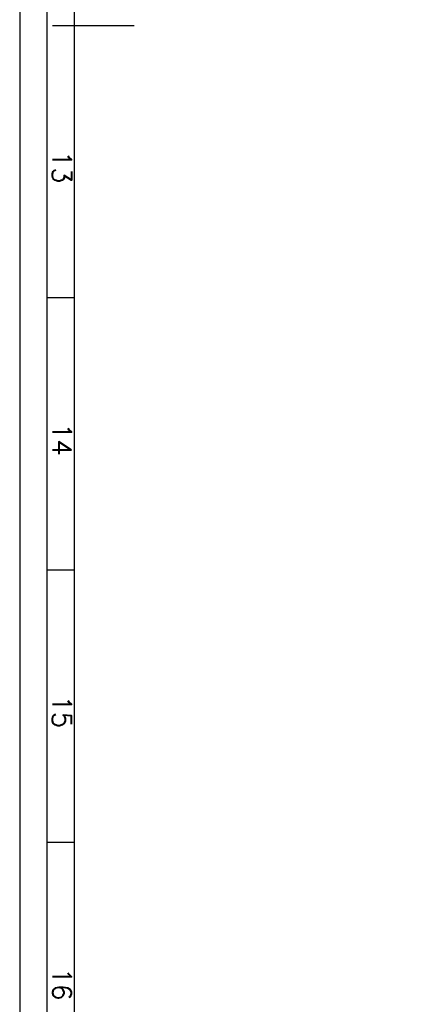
# Model space of a CAD drawing. Header units: millimetres. Extents: x 171 to 266814, y 44 to 350448.
# Tile 60 of 105: x 171 to 7622, y 41523 to 59603. Entities that reach past the tile are written whole.
import ezdxf
from ezdxf.enums import TextEntityAlignment as Align

# ---------------------------------------------------------------- set-up
doc = ezdxf.new("R2010")
doc.units = ezdxf.units.MM
doc.header["$LTSCALE"] = 100
doc.layers.add('1_RÁMEČEK', color=7, linetype='Continuous')
doc.styles.add('ROMANS', font='romans.shx', dxfattribs={"width": 0.75, "oblique": 5, "height": 200})

msp = doc.modelspace()

# ---------------------------------------------------------------- linework, layer by layer
at = {"layer": '1_RÁMEČEK', "color": 140, "linetype": 'Continuous'}
msp.add_line((2270.69, 59493.55), (770.69, 59493.55), dxfattribs=at)
at = {"layer": '1_RÁMEČEK', "linetype": 'Continuous'}
for p, q in [((1170.69, 54493.55), (670.69, 54493.55)), ((1170.69, 49493.55), (670.69, 49493.55)), ((1170.69, 44493.55), (670.69, 44493.55))]:
    msp.add_line(p, q, dxfattribs=at)
for points in [[(170.69, 118943.55), (170.69, 43.55), (42170.69, 43.55), (42170.69, 118943.55)], [(670.69, 117443.55), (670.69, 543.55), (41670.69, 543.55), (41670.69, 117443.55)]]:
    msp.add_lwpolyline(points, close=True, dxfattribs=at)
at = {"layer": '1_RÁMEČEK', "color": 140, "linetype": 'Continuous'}
msp.add_lwpolyline([(1170.69, 116943.55), (1170.69, 1043.55), (41170.69, 1043.55), (41170.69, 116943.55)], close=True, dxfattribs=at)

# ---------------------------------------------------------------- texts
at = {"layer": '1_RÁMEČEK', "linetype": 'Continuous', "style": 'ROMANS'}
for s, p in [('13', (770.69, 56893.55)), ('14', (770.69, 51893.55)), ('15', (770.69, 46893.55)), ('16', (770.69, 41893.55))]:
    msp.add_text(s, height=350, rotation=270, dxfattribs=at).set_placement(p, align=Align.CENTER)

doc.saveas('drawing.dxf')
